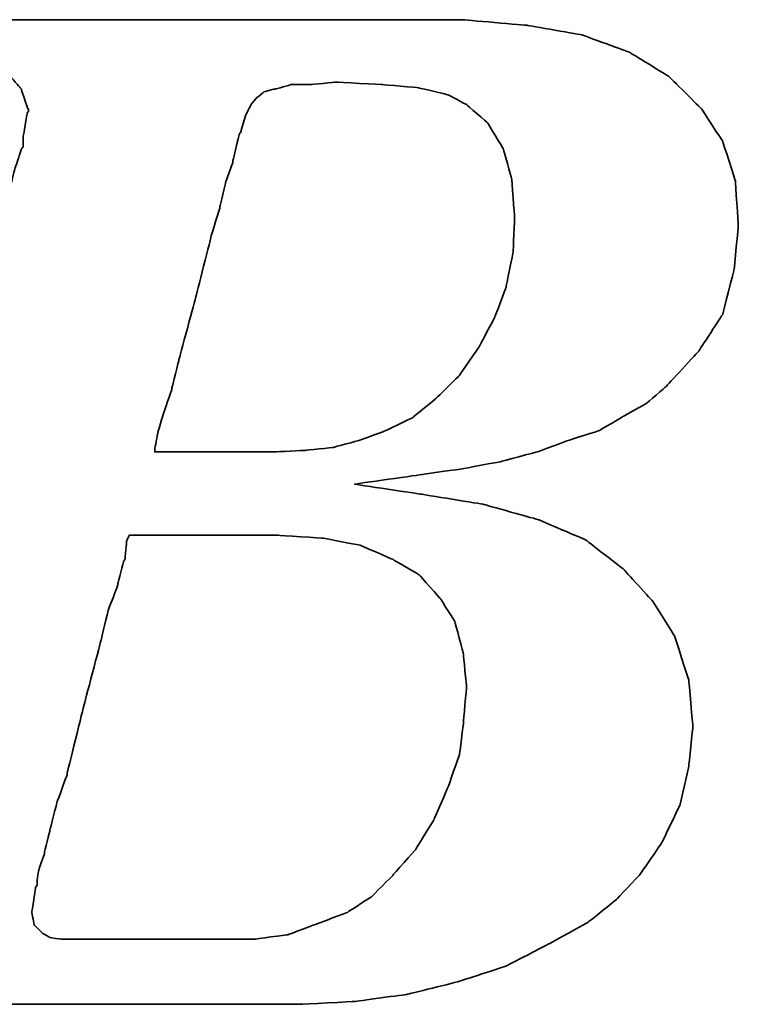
# Model space of a CAD drawing. Header units: millimetres. Extents: x -212 to 3135, y -1694 to 860.
# Tile 28 of 256: x 55.54 to 58.55, y -1667.27 to -1663.16. Entities that reach past the tile are written whole.
import ezdxf

# ---------------------------------------------------------------- set-up
doc = ezdxf.new("R2010")
doc.units = ezdxf.units.MM
doc.layers.add('DIM', color=4, linetype='CONTINUOUS')
doc.layers.add('layer 1', color=7, linetype='CONTINUOUS')

# ---------------------------------------------------------------- blocks, each defined once
blk = doc.blocks.new('TBI MOTION logo(完整正式版)')
at = {"layer": 'layer 1', "color": 22, "lineweight": 35}
for points, knots in [([(-64.65375, -6.86375), (-64.65375, -6.86375), (-64.84375, -7.29625), (-64.84375, -7.29625), (-64.84375, -7.29625), (-64.84375, -7.29625), (-64.86875, -7.34375), (-64.86875, -7.34375), (-64.86875, -7.34375), (-64.86875, -7.34375), (-64.86875, -7.36875), (-64.86875, -7.36875), (-64.86875, -7.36875), (-64.86875, -7.36875), (-65.15375, -7.65375), (-65.15375, -7.65375), (-65.15375, -7.65375), (-65.15375, -7.65375), (-65.17875, -7.65375), (-65.17875, -7.65375), (-65.17875, -7.65375), (-65.17875, -7.65375), (-65.20375, -7.67875), (-65.20375, -7.67875), (-65.20375, -7.67875), (-65.20375, -7.67875), (-65.58875, -7.87125), (-65.58875, -7.87125), (-65.58875, -7.87125), (-65.58875, -7.87125), (-65.63375, -7.87125), (-65.63375, -7.87125), (-65.63375, -7.87125), (-65.63375, -7.87125), (-65.65875, -7.89375), (-65.65875, -7.89375), (-65.65875, -7.89375), (-65.65875, -7.89375), (-66.09375, -7.94375), (-66.09375, -7.94375), (-66.09375, -7.94375), (-66.09375, -7.94375), (-66.11375, -7.94375), (-66.11375, -7.94375), (-66.11375, -7.94375), (-66.11375, -7.94375), (-66.16375, -7.94375), (-66.16375, -7.94375), (-66.16375, -7.94375), (-66.16375, -7.94375), (-66.30875, -7.94375), (-66.30875, -7.94375), (-66.30875, -7.94375), (-66.30875, -7.94375), (-66.69375, -7.94375), (-66.69375, -7.94375), (-66.69375, -7.94375), (-66.69375, -7.94375), (-67.07375, -7.94375), (-67.07375, -7.94375), (-67.07375, -7.94375), (-67.07375, -7.94375), (-67.12375, -7.94375), (-67.12375, -7.94375), (-67.12375, -7.94375), (-67.12375, -7.94375), (-67.12375, -7.96625), (-67.12375, -7.96625), (-67.12375, -7.96625), (-67.12375, -7.96625), (-67.14875, -7.99125), (-67.14875, -7.99125), (-67.14875, -7.99125), (-67.14875, -7.99125), (-67.24375, -8.34875), (-67.24375, -8.34875), (-67.24375, -8.34875), (-67.24375, -8.34875), (-67.31375, -8.68625), (-67.31375, -8.68625), (-67.31375, -8.68625), (-67.31375, -8.68625), (-67.26875, -8.68625), (-67.26875, -8.68625), (-67.26875, -8.68625), (-67.26875, -8.68625), (-67.07375, -8.68625), (-67.07375, -8.68625), (-67.07375, -8.68625), (-67.07375, -8.68625), (-66.54875, -8.68625), (-66.54875, -8.68625), (-66.54875, -8.68625), (-66.54875, -8.68625), (-65.82625, -8.68625), (-65.82625, -8.68625), (-65.82625, -8.68625), (-65.82625, -8.68625), (-65.01375, -8.68625), (-65.01375, -8.68625), (-65.01375, -8.68625), (-65.01375, -8.68625), (-64.05375, -8.68625), (-64.05375, -8.68625), (-64.05375, -8.68625), (-64.05375, -8.68625), (-62.08375, -8.68625), (-62.08375, -8.68625), (-62.08375, -8.68625), (-62.08375, -8.68625), (-60.06875, -8.68625), (-60.06875, -8.68625), (-60.06875, -8.68625), (-60.06875, -8.68625), (-59.10875, -8.68625), (-59.10875, -8.68625), (-59.10875, -8.68625), (-59.10875, -8.68625), (-58.29375, -8.68625), (-58.29375, -8.68625), (-58.29375, -8.68625), (-58.29375, -8.68625), (-57.57375, -8.68625), (-57.57375, -8.68625), (-57.57375, -8.68625), (-57.57375, -8.68625), (-57.04875, -8.68625), (-57.04875, -8.68625), (-57.04875, -8.68625), (-57.04875, -8.68625), (-56.85375, -8.68625), (-56.85375, -8.68625), (-56.85375, -8.68625), (-56.85375, -8.68625), (-56.70875, -8.68625), (-56.70875, -8.68625), (-56.70875, -8.68625), (-56.70875, -8.68625), (-56.61375, -8.68625), (-56.61375, -8.68625), (-56.61375, -8.68625), (-56.61375, -8.68625), (-56.56875, -8.68625), (-56.56875, -8.68625), (-56.56875, -8.68625), (-56.56875, -8.68625), (-55.65375, -8.63875), (-55.65375, -8.63875), (-55.65375, -8.63875), (-55.65375, -8.63875), (-54.76875, -8.51875), (-54.76875, -8.51875), (-54.76875, -8.51875), (-54.76875, -8.51875), (-53.90375, -8.30375), (-53.90375, -8.30375), (-53.90375, -8.30375), (-53.90375, -8.30375), (-53.08875, -8.03875), (-53.08875, -8.03875), (-53.08875, -8.03875), (-53.08875, -8.03875), (-52.34375, -7.65375), (-52.34375, -7.65375), (-52.34375, -7.65375), (-52.34375, -7.65375), (-51.69875, -7.29625), (-51.69875, -7.29625), (-51.69875, -7.29625), (-51.69875, -7.29625), (-51.21875, -6.91125), (-51.21875, -6.91125), (-51.21875, -6.91125), (-51.21875, -6.91125), (-50.83375, -6.50375), (-50.83375, -6.50375), (-50.83375, -6.50375), (-50.83375, -6.50375), (-50.44875, -5.94875), (-50.44875, -5.94875), (-50.44875, -5.94875), (-50.44875, -5.94875), (-50.13875, -5.30375), (-50.13875, -5.30375), (-50.13875, -5.30375), (-50.13875, -5.30375), (-49.99375, -4.65375), (-49.99375, -4.65375), (-49.99375, -4.65375), (-49.99375, -4.65375), (-49.92375, -3.98375), (-49.92375, -3.98375), (-49.92375, -3.98375), (-49.92375, -3.98375), (-49.99375, -3.19374), (-49.99375, -3.19374), (-49.99375, -3.19374), (-49.99375, -3.19374), (-50.23374, -2.44874), (-50.23374, -2.44874), (-50.23374, -2.44874), (-50.23374, -2.44874), (-50.59375, -1.87374), (-50.59375, -1.87374), (-50.59375, -1.87374), (-50.59375, -1.87374), (-51.09875, -1.31874), (-51.09875, -1.31874), (-51.09875, -1.31874), (-51.09875, -1.31874), (-51.74375, -0.81875), (-51.74375, -0.81875), (-51.74375, -0.81875), (-51.74375, -0.81875), (-52.53875, -0.48125), (-52.53875, -0.48125), (-52.53875, -0.48125), (-52.53875, -0.48125), (-53.47375, -0.21875), (-53.47375, -0.21875), (-53.47375, -0.21875), (-53.47375, -0.21875), (-54.52875, -0.04874), (-54.52875, -0.04874), (-54.52875, -0.04874), (-54.52875, -0.04874), (-55.65375, 0.12125), (-55.65375, 0.12125), (-55.65375, 0.12125), (-55.65375, 0.12125), (-54.50375, 0.28624), (-54.50375, 0.28624), (-54.50375, 0.28624), (-54.50375, 0.28624), (-53.83375, 0.38124), (-53.83375, 0.38124), (-53.83375, 0.38124), (-53.83375, 0.38124), (-53.18375, 0.50125), (-53.18375, 0.50125), (-53.18375, 0.50125), (-53.18375, 0.50125), (-52.55875, 0.66874), (-52.55875, 0.66874), (-52.55875, 0.66874), (-52.55875, 0.66874), (-52.03375, 0.86124), (-52.03375, 0.86124), (-52.03375, 0.86124), (-52.03375, 0.86124), (-51.50374, 1.03124), (-51.50374, 1.03124), (-51.50374, 1.03124), (-51.50374, 1.03124), (-51.09875, 1.27125), (-51.09875, 1.27125), (-51.09875, 1.27125), (-51.09875, 1.27125), (-50.71375, 1.48624), (-50.71375, 1.48624), (-50.71375, 1.48624), (-50.71375, 1.48624), (-50.37625, 1.77625), (-50.37625, 1.77625), (-50.37625, 1.77625), (-50.37625, 1.77625), (-49.82375, 2.37625), (-49.82375, 2.37625), (-49.82375, 2.37625), (-49.82375, 2.37625), (-49.41875, 2.99625), (-49.41875, 2.99625), (-49.41875, 2.99625), (-49.41875, 2.99625), (-49.22375, 3.76625), (-49.22375, 3.76625), (-49.22375, 3.76625), (-49.22375, 3.76625), (-49.15375, 4.50874), (-49.15375, 4.50874), (-49.15375, 4.50874), (-49.15375, 4.50874), (-49.20375, 5.25125), (-49.20375, 5.25125), (-49.20375, 5.25125), (-49.20375, 5.25125), (-49.41875, 5.92625), (-49.41875, 5.92625), (-49.41875, 5.92625), (-49.41875, 5.92625), (-49.77875, 6.47625), (-49.77875, 6.47625), (-49.77875, 6.47625), (-49.77875, 6.47625), (-50.33125, 7.02624), (-50.33125, 7.02624), (-50.33125, 7.02624), (-50.33125, 7.02624), (-51.00125, 7.43625), (-51.00125, 7.43625), (-51.00125, 7.43625), (-51.00125, 7.43625), (-51.79375, 7.72625), (-51.79375, 7.72625), (-51.79375, 7.72625), (-51.79375, 7.72625), (-52.72875, 7.89124), (-52.72875, 7.89124), (-52.72875, 7.89124), (-52.72875, 7.89124), (-53.83375, 7.98625), (-53.83375, 7.98625), (-53.83375, 7.98625), (-53.83375, 7.98625), (-53.92875, 7.98625), (-53.92875, 7.98625), (-53.92875, 7.98625), (-53.92875, 7.98625), (-54.26375, 7.98625), (-54.26375, 7.98625), (-54.26375, 7.98625), (-54.26375, 7.98625), (-54.74375, 7.98625), (-54.74375, 7.98625), (-54.74375, 7.98625), (-54.74375, 7.98625), (-55.36875, 7.98625), (-55.36875, 7.98625), (-55.36875, 7.98625), (-55.36875, 7.98625), (-56.13375, 7.98625), (-56.13375, 7.98625), (-56.13375, 7.98625), (-56.13375, 7.98625), (-56.94875, 7.98625), (-56.94875, 7.98625), (-56.94875, 7.98625), (-56.94875, 7.98625), (-58.77625, 7.98625), (-58.77625, 7.98625), (-58.77625, 7.98625), (-58.77625, 7.98625), (-60.59875, 7.98625), (-60.59875, 7.98625), (-60.59875, 7.98625), (-60.59875, 7.98625), (-61.41375, 7.98625), (-61.41375, 7.98625), (-61.41375, 7.98625), (-61.41375, 7.98625), (-62.17875, 7.98625), (-62.17875, 7.98625), (-62.17875, 7.98625), (-62.17875, 7.98625), (-62.80375, 7.98625), (-62.80375, 7.98625), (-62.80375, 7.98625), (-62.80375, 7.98625), (-63.30625, 7.98625), (-63.30625, 7.98625), (-63.30625, 7.98625), (-63.30625, 7.98625), (-63.57375, 7.98625), (-63.57375, 7.98625), (-63.57375, 7.98625), (-63.57375, 7.98625), (-63.57375, 7.96375), (-63.57375, 7.96375), (-63.57375, 7.96375), (-63.57375, 7.96375), (-63.59875, 7.94125), (-63.59875, 7.94125), (-63.59875, 7.94125), (-63.59875, 7.94125), (-63.69375, 7.55625), (-63.69375, 7.55625), (-63.69375, 7.55625), (-63.69375, 7.55625), (-63.76375, 7.24624), (-63.76375, 7.24624), (-63.76375, 7.24624), (-63.76375, 7.24624), (-63.23875, 7.24624), (-63.23875, 7.24624), (-63.23875, 7.24624), (-63.23875, 7.24624), (-62.75875, 7.24624), (-62.75875, 7.24624), (-62.75875, 7.24624), (-62.75875, 7.24624), (-62.61125, 7.24624), (-62.61125, 7.24624), (-62.61125, 7.24624), (-62.61125, 7.24624), (-62.56625, 7.24624), (-62.56625, 7.24624), (-62.56625, 7.24624), (-62.56625, 7.24624), (-62.22875, 7.24624), (-62.22875, 7.24624), (-62.22875, 7.24624), (-62.22875, 7.24624), (-62.20375, 7.24624), (-62.20375, 7.24624), (-62.20375, 7.24624), (-62.20375, 7.24624), (-62.17875, 7.21875), (-62.17875, 7.21875), (-62.17875, 7.21875), (-62.17875, 7.21875), (-61.96375, 7.17125), (-61.96375, 7.17125), (-61.96375, 7.17125), (-61.96375, 7.17125), (-61.72375, 7.12624), (-61.72375, 7.12624), (-61.72375, 7.12624), (-61.72375, 7.12624), (-61.70375, 7.12624), (-61.70375, 7.12624), (-61.70375, 7.12624), (-61.70375, 7.12624), (-61.55875, 7.07624), (-61.55875, 7.07624), (-61.55875, 7.07624), (-61.55875, 7.07624), (-61.50875, 7.07624), (-61.50875, 7.07624), (-61.50875, 7.07624), (-61.50875, 7.07624), (-61.48375, 7.02624), (-61.48375, 7.02624), (-61.48375, 7.02624), (-61.48375, 7.02624), (-61.31875, 6.83375), (-61.31875, 6.83375), (-61.31875, 6.83375), (-61.31875, 6.83375), (-61.29375, 6.81125), (-61.29375, 6.81125), (-61.29375, 6.81125), (-61.29375, 6.81125), (-61.29375, 6.78625), (-61.29375, 6.78625), (-61.29375, 6.78625), (-61.29375, 6.78625), (-61.19875, 6.50124), (-61.19875, 6.50124), (-61.19875, 6.50124), (-61.19875, 6.50124), (-61.17375, 6.45124), (-61.17375, 6.45124), (-61.17375, 6.45124), (-61.17375, 6.45124), (-61.19875, 6.40625), (-61.19875, 6.40625), (-61.19875, 6.40625), (-61.19875, 6.40625), (-61.26875, 5.99624), (-61.26875, 5.99624), (-61.26875, 5.99624), (-61.26875, 5.99624), (-61.26875, 5.85125), (-61.26875, 5.85125), (-61.26875, 5.85125), (-61.26875, 5.85125), (-61.26875, 5.82625), (-61.26875, 5.82625), (-61.26875, 5.82625), (-61.26875, 5.82625), (-61.29375, 5.80625), (-61.29375, 5.80625), (-61.29375, 5.80625), (-61.29375, 5.80625), (-61.34125, 5.66125), (-61.34125, 5.66125), (-61.34125, 5.66125), (-61.34125, 5.66125), (-61.41375, 5.44625), (-61.41375, 5.44625), (-61.41375, 5.44625), (-61.41375, 5.44625), (-61.48375, 5.15625), (-61.48375, 5.15625), (-61.48375, 5.15625), (-61.48375, 5.15625), (-61.58375, 4.82124), (-61.58375, 4.82124), (-61.58375, 4.82124), (-61.58375, 4.82124), (-61.79875, 4.00375), (-61.79875, 4.00375), (-61.79875, 4.00375), (-61.79875, 4.00375), (-62.05875, 2.99625), (-62.05875, 2.99625), (-62.05875, 2.99625), (-62.05875, 2.99625), (-62.34875, 1.91625), (-62.34875, 1.91625), (-62.34875, 1.91625), (-62.34875, 1.91625), (-62.97375, -0.41124), (-62.97375, -0.41124), (-62.97375, -0.41124), (-62.97375, -0.41124), (-63.59875, -2.75875), (-63.59875, -2.75875), (-63.59875, -2.75875), (-63.59875, -2.75875), (-63.88375, -3.86374), (-63.88375, -3.86374), (-63.88375, -3.86374), (-63.88375, -3.86374), (-64.14875, -4.82374), (-64.14875, -4.82374), (-64.14875, -4.82374), (-64.14875, -4.82374), (-64.36375, -5.64125), (-64.36375, -5.64125), (-64.36375, -5.64125), (-64.36375, -5.64125), (-64.43625, -5.97625), (-64.43625, -5.97625), (-64.43625, -5.97625), (-64.43625, -5.97625), (-64.50875, -6.28625), (-64.50875, -6.28625), (-64.50875, -6.28625), (-64.50875, -6.28625), (-64.50875, -6.30875), (-64.50875, -6.30875), (-64.50875, -6.30875), (-64.50875, -6.30875), (-64.57875, -6.50375), (-64.57875, -6.50375), (-64.57875, -6.50375), (-64.57875, -6.50375), (-64.62875, -6.69625), (-64.62875, -6.69625), (-64.62875, -6.69625), (-64.62875, -6.69625), (-64.62875, -6.76875), (-64.62875, -6.76875), (-64.62875, -6.76875), (-64.62875, -6.76875), (-64.62875, -6.81375), (-64.62875, -6.81375), (-64.62875, -6.81375), (-64.62875, -6.81375), (-64.62875, -6.83875), (-64.62875, -6.83875), (-64.62875, -6.83875), (-64.62875, -6.83875), (-64.65375, -6.86375), (-64.65375, -6.86375)], [0, 0, 0, 0, 0.00719424, 0.00719424, 0.00719424, 0.00719425, 0.01438849, 0.01438849, 0.01438849, 0.0143885, 0.02158273, 0.02158273, 0.02158273, 0.02158274, 0.02877698, 0.02877698, 0.02877698, 0.02877699, 0.03597122, 0.03597122, 0.03597122, 0.03597123, 0.04316547, 0.04316547, 0.04316547, 0.04316548, 0.05035971, 0.05035971, 0.05035971, 0.05035972, 0.05755396, 0.05755396, 0.05755396, 0.05755397, 0.0647482, 0.0647482, 0.0647482, 0.06474821, 0.07194245, 0.07194245, 0.07194245, 0.07194246, 0.07913669, 0.07913669, 0.07913669, 0.0791367, 0.08633094, 0.08633094, 0.08633094, 0.08633095, 0.09352518, 0.09352518, 0.09352518, 0.09352519, 0.10071942, 0.10071942, 0.10071942, 0.10071943, 0.10791367, 0.10791367, 0.10791367, 0.10791368, 0.11510791, 0.11510791, 0.11510791, 0.11510792, 0.12230216, 0.12230216, 0.12230216, 0.12230217, 0.1294964, 0.1294964, 0.1294964, 0.12949641, 0.13669065, 0.13669065, 0.13669065, 0.13669066, 0.14388489, 0.14388489, 0.14388489, 0.1438849, 0.15107914, 0.15107914, 0.15107914, 0.15107915, 0.15827338, 0.15827338, 0.15827338, 0.15827339, 0.16546763, 0.16546763, 0.16546763, 0.16546764, 0.17266187, 0.17266187, 0.17266187, 0.17266188, 0.17985612, 0.17985612, 0.17985612, 0.17985613, 0.18705036, 0.18705036, 0.18705036, 0.18705037, 0.1942446, 0.1942446, 0.1942446, 0.19424461, 0.20143885, 0.20143885, 0.20143885, 0.20143886, 0.20863309, 0.20863309, 0.20863309, 0.2086331, 0.21582734, 0.21582734, 0.21582734, 0.21582735, 0.22302158, 0.22302158, 0.22302158, 0.22302159, 0.23021583, 0.23021583, 0.23021583, 0.23021584, 0.23741007, 0.23741007, 0.23741007, 0.23741008, 0.24460432, 0.24460432, 0.24460432, 0.24460433, 0.25179856, 0.25179856, 0.25179856, 0.25179857, 0.25899281, 0.25899281, 0.25899281, 0.25899282, 0.26618705, 0.26618705, 0.26618705, 0.26618706, 0.27338129, 0.27338129, 0.27338129, 0.2733813, 0.28057554, 0.28057554, 0.28057554, 0.28057555, 0.28776978, 0.28776978, 0.28776978, 0.28776979, 0.29496403, 0.29496403, 0.29496403, 0.29496404, 0.30215827, 0.30215827, 0.30215827, 0.30215828, 0.30935252, 0.30935252, 0.30935252, 0.30935253, 0.31654676, 0.31654676, 0.31654676, 0.31654677, 0.32374101, 0.32374101, 0.32374101, 0.32374102, 0.33093525, 0.33093525, 0.33093525, 0.33093526, 0.3381295, 0.3381295, 0.3381295, 0.33812951, 0.34532374, 0.34532374, 0.34532374, 0.34532375, 0.35251799, 0.35251799, 0.35251799, 0.352518, 0.35971223, 0.35971223, 0.35971223, 0.35971224, 0.36690647, 0.36690647, 0.36690647, 0.36690648, 0.37410072, 0.37410072, 0.37410072, 0.37410073, 0.38129496, 0.38129496, 0.38129496, 0.38129497, 0.38848921, 0.38848921, 0.38848921, 0.38848922, 0.39568345, 0.39568345, 0.39568345, 0.39568346, 0.4028777, 0.4028777, 0.4028777, 0.40287771, 0.41007194, 0.41007194, 0.41007194, 0.41007195, 0.41726619, 0.41726619, 0.41726619, 0.4172662, 0.42446043, 0.42446043, 0.42446043, 0.42446044, 0.43165468, 0.43165468, 0.43165468, 0.43165469, 0.43884892, 0.43884892, 0.43884892, 0.43884893, 0.44604317, 0.44604317, 0.44604317, 0.44604318, 0.45323741, 0.45323741, 0.45323741, 0.45323742, 0.46043165, 0.46043165, 0.46043165, 0.46043166, 0.4676259, 0.4676259, 0.4676259, 0.46762591, 0.47482014, 0.47482014, 0.47482014, 0.47482015, 0.48201439, 0.48201439, 0.48201439, 0.4820144, 0.48920863, 0.48920863, 0.48920863, 0.48920864, 0.49640288, 0.49640288, 0.49640288, 0.49640289, 0.50359712, 0.50359712, 0.50359712, 0.50359713, 0.51079137, 0.51079137, 0.51079137, 0.51079138, 0.51798561, 0.51798561, 0.51798561, 0.51798562, 0.52517986, 0.52517986, 0.52517986, 0.52517987, 0.5323741, 0.5323741, 0.5323741, 0.53237411, 0.53956835, 0.53956835, 0.53956835, 0.53956836, 0.54676259, 0.54676259, 0.54676259, 0.5467626, 0.55395683, 0.55395683, 0.55395683, 0.55395684, 0.56115108, 0.56115108, 0.56115108, 0.56115109, 0.56834532, 0.56834532, 0.56834532, 0.56834533, 0.57553957, 0.57553957, 0.57553957, 0.57553958, 0.58273381, 0.58273381, 0.58273381, 0.58273382, 0.58992806, 0.58992806, 0.58992806, 0.58992807, 0.5971223, 0.5971223, 0.5971223, 0.59712231, 0.60431655, 0.60431655, 0.60431655, 0.60431656, 0.61151079, 0.61151079, 0.61151079, 0.6115108, 0.61870504, 0.61870504, 0.61870504, 0.61870505, 0.62589928, 0.62589928, 0.62589928, 0.62589929, 0.63309353, 0.63309353, 0.63309353, 0.63309354, 0.64028777, 0.64028777, 0.64028777, 0.64028778, 0.64748201, 0.64748201, 0.64748201, 0.64748202, 0.65467626, 0.65467626, 0.65467626, 0.65467627, 0.6618705, 0.6618705, 0.6618705, 0.66187051, 0.66906475, 0.66906475, 0.66906475, 0.66906476, 0.67625899, 0.67625899, 0.67625899, 0.676259, 0.68345324, 0.68345324, 0.68345324, 0.68345325, 0.69064748, 0.69064748, 0.69064748, 0.69064749, 0.69784173, 0.69784173, 0.69784173, 0.69784174, 0.70503597, 0.70503597, 0.70503597, 0.70503598, 0.71223022, 0.71223022, 0.71223022, 0.71223023, 0.71942446, 0.71942446, 0.71942446, 0.71942447, 0.72661871, 0.72661871, 0.72661871, 0.72661872, 0.73381295, 0.73381295, 0.73381295, 0.73381296, 0.74100719, 0.74100719, 0.74100719, 0.7410072, 0.74820144, 0.74820144, 0.74820144, 0.74820145, 0.75539568, 0.75539568, 0.75539568, 0.75539569, 0.76258993, 0.76258993, 0.76258993, 0.76258994, 0.76978417, 0.76978417, 0.76978417, 0.76978418, 0.77697842, 0.77697842, 0.77697842, 0.77697843, 0.78417266, 0.78417266, 0.78417266, 0.78417267, 0.79136691, 0.79136691, 0.79136691, 0.79136692, 0.79856115, 0.79856115, 0.79856115, 0.79856116, 0.8057554, 0.8057554, 0.8057554, 0.80575541, 0.81294964, 0.81294964, 0.81294964, 0.81294965, 0.82014388, 0.82014388, 0.82014388, 0.82014389, 0.82733813, 0.82733813, 0.82733813, 0.82733814, 0.83453237, 0.83453237, 0.83453237, 0.83453238, 0.84172662, 0.84172662, 0.84172662, 0.84172663, 0.84892086, 0.84892086, 0.84892086, 0.84892087, 0.85611511, 0.85611511, 0.85611511, 0.85611512, 0.86330935, 0.86330935, 0.86330935, 0.86330936, 0.8705036, 0.8705036, 0.8705036, 0.87050361, 0.87769784, 0.87769784, 0.87769784, 0.87769785, 0.88489209, 0.88489209, 0.88489209, 0.8848921, 0.89208633, 0.89208633, 0.89208633, 0.89208634, 0.89928058, 0.89928058, 0.89928058, 0.89928059, 0.90647482, 0.90647482, 0.90647482, 0.90647483, 0.91366906, 0.91366906, 0.91366906, 0.91366907, 0.92086331, 0.92086331, 0.92086331, 0.92086332, 0.92805755, 0.92805755, 0.92805755, 0.92805756, 0.9352518, 0.9352518, 0.9352518, 0.93525181, 0.94244604, 0.94244604, 0.94244604, 0.94244605, 0.94964029, 0.94964029, 0.94964029, 0.9496403, 0.95683453, 0.95683453, 0.95683453, 0.95683454, 0.96402878, 0.96402878, 0.96402878, 0.96402879, 0.97122302, 0.97122302, 0.97122302, 0.97122303, 0.97841727, 0.97841727, 0.97841727, 0.97841728, 0.98561151, 0.98561151, 0.98561151, 0.98561152, 0.99280576, 0.99280576, 0.99280576, 0.99280577, 1, 1, 1, 1]), ([(-57.50375, 6.35625), (-57.50375, 6.35625), (-57.57375, 6.11625), (-57.57375, 6.11625), (-57.57375, 6.11625), (-57.57375, 6.11625), (-57.57375, 6.09125), (-57.57375, 6.09125), (-57.57375, 6.09125), (-57.57375, 6.09125), (-57.59875, 6.06625), (-57.59875, 6.06625), (-57.59875, 6.06625), (-57.59875, 6.06625), (-57.64875, 5.87625), (-57.64875, 5.87625), (-57.64875, 5.87625), (-57.64875, 5.87625), (-57.71875, 5.58875), (-57.71875, 5.58875), (-57.71875, 5.58875), (-57.71875, 5.58875), (-57.71875, 5.56625), (-57.71875, 5.56625), (-57.71875, 5.56625), (-57.71875, 5.56625), (-57.83875, 5.23125), (-57.83875, 5.23125), (-57.83875, 5.23125), (-57.83875, 5.23125), (-57.93625, 4.82124), (-57.93625, 4.82124), (-57.93625, 4.82124), (-57.93625, 4.82124), (-57.93625, 4.79624), (-57.93625, 4.79624), (-57.93625, 4.79624), (-57.93625, 4.79624), (-58.07875, 4.34125), (-58.07875, 4.34125), (-58.07875, 4.34125), (-58.07875, 4.34125), (-58.34375, 3.28625), (-58.34375, 3.28625), (-58.34375, 3.28625), (-58.34375, 3.28625), (-58.62875, 2.23124), (-58.62875, 2.23124), (-58.62875, 2.23124), (-58.62875, 2.23124), (-58.74875, 1.75125), (-58.74875, 1.75125), (-58.74875, 1.75125), (-58.74875, 1.75125), (-58.74875, 1.72625), (-58.74875, 1.72625), (-58.74875, 1.72625), (-58.74875, 1.72625), (-58.89375, 1.31625), (-58.89375, 1.31625), (-58.89375, 1.31625), (-58.89375, 1.31625), (-58.98875, 0.98124), (-58.98875, 0.98124), (-58.98875, 0.98124), (-58.98875, 0.98124), (-59.03875, 0.71625), (-59.03875, 0.71625), (-59.03875, 0.71625), (-59.03875, 0.71625), (-59.03875, 0.66874), (-59.03875, 0.66874), (-59.03875, 0.66874), (-59.03875, 0.66874), (-58.91875, 0.66874), (-58.91875, 0.66874), (-58.91875, 0.66874), (-58.91875, 0.66874), (-58.53375, 0.66874), (-58.53375, 0.66874), (-58.53375, 0.66874), (-58.53375, 0.66874), (-58.10375, 0.66874), (-58.10375, 0.66874), (-58.10375, 0.66874), (-58.10375, 0.66874), (-57.66875, 0.66874), (-57.66875, 0.66874), (-57.66875, 0.66874), (-57.66875, 0.66874), (-57.33375, 0.66874), (-57.33375, 0.66874), (-57.33375, 0.66874), (-57.33375, 0.66874), (-57.09375, 0.66874), (-57.09375, 0.66874), (-57.09375, 0.66874), (-57.09375, 0.66874), (-56.99875, 0.66874), (-56.99875, 0.66874), (-56.99875, 0.66874), (-56.99875, 0.66874), (-56.49375, 0.69374), (-56.49375, 0.69374), (-56.49375, 0.69374), (-56.49375, 0.69374), (-56.01375, 0.74374), (-56.01375, 0.74374), (-56.01375, 0.74374), (-56.01375, 0.74374), (-55.58375, 0.86124), (-55.58375, 0.86124), (-55.58375, 0.86124), (-55.58375, 0.86124), (-55.17375, 1.00624), (-55.17375, 1.00624), (-55.17375, 1.00624), (-55.17375, 1.00624), (-54.67375, 1.24625), (-54.67375, 1.24625), (-54.67375, 1.24625), (-54.67375, 1.24625), (-54.26375, 1.58124), (-54.26375, 1.58124), (-54.26375, 1.58124), (-54.26375, 1.58124), (-53.87875, 1.96374), (-53.87875, 1.96374), (-53.87875, 1.96374), (-53.87875, 1.96374), (-53.54375, 2.44625), (-53.54375, 2.44625), (-53.54375, 2.44625), (-53.54375, 2.44625), (-53.27875, 2.95125), (-53.27875, 2.95125), (-53.27875, 2.95125), (-53.27875, 2.95125), (-53.08875, 3.45124), (-53.08875, 3.45124), (-53.08875, 3.45124), (-53.08875, 3.45124), (-52.96875, 4.05124), (-52.96875, 4.05124), (-52.96875, 4.05124), (-52.96875, 4.05124), (-52.94375, 4.65125), (-52.94375, 4.65125), (-52.94375, 4.65125), (-52.94375, 4.65125), (-52.99375, 5.30125), (-52.99375, 5.30125), (-52.99375, 5.30125), (-52.99375, 5.30125), (-53.13875, 5.80625), (-53.13875, 5.80625), (-53.13875, 5.80625), (-53.13875, 5.80625), (-53.39875, 6.23625), (-53.39875, 6.23625), (-53.39875, 6.23625), (-53.39875, 6.23625), (-53.75875, 6.54875), (-53.75875, 6.54875), (-53.75875, 6.54875), (-53.75875, 6.54875), (-54.07375, 6.71625), (-54.07375, 6.71625), (-54.07375, 6.71625), (-54.07375, 6.71625), (-54.57375, 6.83375), (-54.57375, 6.83375), (-54.57375, 6.83375), (-54.57375, 6.83375), (-55.17375, 6.88625), (-55.17375, 6.88625), (-55.17375, 6.88625), (-55.17375, 6.88625), (-55.96875, 6.93125), (-55.96875, 6.93125), (-55.96875, 6.93125), (-55.96875, 6.93125), (-56.39875, 6.88625), (-56.39875, 6.88625), (-56.39875, 6.88625), (-56.39875, 6.88625), (-56.42125, 6.88625), (-56.42125, 6.88625), (-56.42125, 6.88625), (-56.42125, 6.88625), (-56.73375, 6.88625), (-56.73375, 6.88625), (-56.73375, 6.88625), (-56.73375, 6.88625), (-56.99875, 6.81125), (-56.99875, 6.81125), (-56.99875, 6.81125), (-56.99875, 6.81125), (-57.02375, 6.81125), (-57.02375, 6.81125), (-57.02375, 6.81125), (-57.02375, 6.81125), (-57.18875, 6.76625), (-57.18875, 6.76625), (-57.18875, 6.76625), (-57.18875, 6.76625), (-57.30875, 6.66625), (-57.30875, 6.66625), (-57.30875, 6.66625), (-57.30875, 6.66625), (-57.40875, 6.54875), (-57.40875, 6.54875), (-57.40875, 6.54875), (-57.40875, 6.54875), (-57.50375, 6.35625), (-57.50375, 6.35625)], [0, 0, 0, 0, 0.01851852, 0.01851852, 0.01851852, 0.01851853, 0.03703704, 0.03703704, 0.03703704, 0.03703705, 0.05555556, 0.05555556, 0.05555556, 0.05555557, 0.07407407, 0.07407407, 0.07407407, 0.07407408, 0.09259259, 0.09259259, 0.09259259, 0.0925926, 0.11111111, 0.11111111, 0.11111111, 0.11111112, 0.12962963, 0.12962963, 0.12962963, 0.12962964, 0.14814815, 0.14814815, 0.14814815, 0.14814816, 0.16666667, 0.16666667, 0.16666667, 0.16666668, 0.18518519, 0.18518519, 0.18518519, 0.1851852, 0.2037037, 0.2037037, 0.2037037, 0.20370371, 0.22222222, 0.22222222, 0.22222222, 0.22222223, 0.24074074, 0.24074074, 0.24074074, 0.24074075, 0.25925926, 0.25925926, 0.25925926, 0.25925927, 0.27777778, 0.27777778, 0.27777778, 0.27777779, 0.2962963, 0.2962963, 0.2962963, 0.29629631, 0.31481481, 0.31481481, 0.31481481, 0.31481482, 0.33333333, 0.33333333, 0.33333333, 0.33333334, 0.35185185, 0.35185185, 0.35185185, 0.35185186, 0.37037037, 0.37037037, 0.37037037, 0.37037038, 0.38888889, 0.38888889, 0.38888889, 0.3888889, 0.40740741, 0.40740741, 0.40740741, 0.40740742, 0.42592593, 0.42592593, 0.42592593, 0.42592594, 0.44444444, 0.44444444, 0.44444444, 0.44444445, 0.46296296, 0.46296296, 0.46296296, 0.46296297, 0.48148148, 0.48148148, 0.48148148, 0.48148149, 0.5, 0.5, 0.5, 0.50000001, 0.51851852, 0.51851852, 0.51851852, 0.51851853, 0.53703704, 0.53703704, 0.53703704, 0.53703705, 0.55555556, 0.55555556, 0.55555556, 0.55555557, 0.57407407, 0.57407407, 0.57407407, 0.57407408, 0.59259259, 0.59259259, 0.59259259, 0.5925926, 0.61111111, 0.61111111, 0.61111111, 0.61111112, 0.62962963, 0.62962963, 0.62962963, 0.62962964, 0.64814815, 0.64814815, 0.64814815, 0.64814816, 0.66666667, 0.66666667, 0.66666667, 0.66666668, 0.68518519, 0.68518519, 0.68518519, 0.6851852, 0.7037037, 0.7037037, 0.7037037, 0.70370371, 0.72222222, 0.72222222, 0.72222222, 0.72222223, 0.74074074, 0.74074074, 0.74074074, 0.74074075, 0.75925926, 0.75925926, 0.75925926, 0.75925927, 0.77777778, 0.77777778, 0.77777778, 0.77777779, 0.7962963, 0.7962963, 0.7962963, 0.79629631, 0.81481481, 0.81481481, 0.81481481, 0.81481482, 0.83333333, 0.83333333, 0.83333333, 0.83333334, 0.85185185, 0.85185185, 0.85185185, 0.85185186, 0.87037037, 0.87037037, 0.87037037, 0.87037038, 0.88888889, 0.88888889, 0.88888889, 0.8888889, 0.90740741, 0.90740741, 0.90740741, 0.90740742, 0.92592593, 0.92592593, 0.92592593, 0.92592594, 0.94444444, 0.94444444, 0.94444444, 0.94444445, 0.96296296, 0.96296296, 0.96296296, 0.96296297, 0.98148148, 0.98148148, 0.98148148, 0.98148149, 1, 1, 1, 1]), ([(-61.03125, -6.57375), (-61.03125, -6.57375), (-61.03125, -6.67125), (-61.03125, -6.67125), (-61.03125, -6.67125), (-61.03125, -6.67125), (-61.05375, -6.69625), (-61.05375, -6.69625), (-61.05375, -6.69625), (-61.05375, -6.69625), (-61.12375, -7.12875), (-61.12375, -7.12875), (-61.12375, -7.12875), (-61.12375, -7.12875), (-61.07875, -7.34375), (-61.07875, -7.34375), (-61.07875, -7.34375), (-61.07875, -7.34375), (-60.93375, -7.48875), (-60.93375, -7.48875), (-60.93375, -7.48875), (-60.93375, -7.48875), (-60.81375, -7.55625), (-60.81375, -7.55625), (-60.81375, -7.55625), (-60.81375, -7.55625), (-60.62375, -7.58375), (-60.62375, -7.58375), (-60.62375, -7.58375), (-60.62375, -7.58375), (-60.30875, -7.58375), (-60.30875, -7.58375), (-60.30875, -7.58375), (-60.30875, -7.58375), (-59.97375, -7.58375), (-59.97375, -7.58375), (-59.97375, -7.58375), (-59.97375, -7.58375), (-59.87875, -7.58375), (-59.87875, -7.58375), (-59.87875, -7.58375), (-59.87875, -7.58375), (-59.63625, -7.58375), (-59.63625, -7.58375), (-59.63625, -7.58375), (-59.63625, -7.58375), (-58.96875, -7.58375), (-58.96875, -7.58375), (-58.96875, -7.58375), (-58.96875, -7.58375), (-58.29375, -7.58375), (-58.29375, -7.58375), (-58.29375, -7.58375), (-58.29375, -7.58375), (-58.05375, -7.58375), (-58.05375, -7.58375), (-58.05375, -7.58375), (-58.05375, -7.58375), (-57.98375, -7.58375), (-57.98375, -7.58375), (-57.98375, -7.58375), (-57.98375, -7.58375), (-57.35875, -7.58375), (-57.35875, -7.58375), (-57.35875, -7.58375), (-57.35875, -7.58375), (-56.78375, -7.50875), (-56.78375, -7.50875), (-56.78375, -7.50875), (-56.78375, -7.50875), (-56.27875, -7.31875), (-56.27875, -7.31875), (-56.27875, -7.31875), (-56.27875, -7.31875), (-55.77375, -7.12875), (-55.77375, -7.12875), (-55.77375, -7.12875), (-55.77375, -7.12875), (-55.36875, -6.86375), (-55.36875, -6.86375), (-55.36875, -6.86375), (-55.36875, -6.86375), (-55.00875, -6.50375), (-55.00875, -6.50375), (-55.00875, -6.50375), (-55.00875, -6.50375), (-54.62375, -6.06875), (-54.62375, -6.06875), (-54.62375, -6.06875), (-54.62375, -6.06875), (-54.31375, -5.56875), (-54.31375, -5.56875), (-54.31375, -5.56875), (-54.31375, -5.56875), (-54.07375, -5.01625), (-54.07375, -5.01625), (-54.07375, -5.01625), (-54.07375, -5.01625), (-53.87875, -4.46374), (-53.87875, -4.46374), (-53.87875, -4.46374), (-53.87875, -4.46374), (-53.80875, -3.91375), (-53.80875, -3.91375), (-53.80875, -3.91375), (-53.80875, -3.91375), (-53.75875, -3.31375), (-53.75875, -3.31375), (-53.75875, -3.31375), (-53.75875, -3.31375), (-53.80875, -2.75875), (-53.80875, -2.75875), (-53.80875, -2.75875), (-53.80875, -2.75875), (-53.95375, -2.20875), (-53.95375, -2.20875), (-53.95375, -2.20875), (-53.95375, -2.20875), (-54.19375, -1.82625), (-54.19375, -1.82625), (-54.19375, -1.82625), (-54.19375, -1.82625), (-54.55375, -1.41875), (-54.55375, -1.41875), (-54.55375, -1.41875), (-54.55375, -1.41875), (-55.00875, -1.15125), (-55.00875, -1.15125), (-55.00875, -1.15125), (-55.00875, -1.15125), (-55.56125, -0.91375), (-55.56125, -0.91375), (-55.56125, -0.91375), (-55.56125, -0.91375), (-56.18125, -0.79375), (-56.18125, -0.79375), (-56.18125, -0.79375), (-56.18125, -0.79375), (-56.94875, -0.74374), (-56.94875, -0.74374), (-56.94875, -0.74374), (-56.94875, -0.74374), (-56.99875, -0.74374), (-56.99875, -0.74374), (-56.99875, -0.74374), (-56.99875, -0.74374), (-57.09375, -0.74374), (-57.09375, -0.74374), (-57.09375, -0.74374), (-57.09375, -0.74374), (-57.38375, -0.74374), (-57.38375, -0.74374), (-57.38375, -0.74374), (-57.38375, -0.74374), (-57.76875, -0.74374), (-57.76875, -0.74374), (-57.76875, -0.74374), (-57.76875, -0.74374), (-58.24625, -0.74374), (-58.24625, -0.74374), (-58.24625, -0.74374), (-58.24625, -0.74374), (-58.72875, -0.74374), (-58.72875, -0.74374), (-58.72875, -0.74374), (-58.72875, -0.74374), (-59.20875, -0.74374), (-59.20875, -0.74374), (-59.20875, -0.74374), (-59.20875, -0.74374), (-59.46875, -0.74374), (-59.46875, -0.74374), (-59.46875, -0.74374), (-59.46875, -0.74374), (-59.51625, -0.83875), (-59.51625, -0.83875), (-59.51625, -0.83875), (-59.51625, -0.83875), (-59.54375, -1.15125), (-59.54375, -1.15125), (-59.54375, -1.15125), (-59.54375, -1.15125), (-59.56375, -1.17874), (-59.56375, -1.17874), (-59.56375, -1.17874), (-59.56375, -1.17874), (-59.66375, -1.55875), (-59.66375, -1.55875), (-59.66375, -1.55875), (-59.66375, -1.55875), (-59.66375, -1.58375), (-59.66375, -1.58375), (-59.66375, -1.58375), (-59.66375, -1.58375), (-59.82875, -2.01874), (-59.82875, -2.01874), (-59.82875, -2.01874), (-59.82875, -2.01874), (-59.94875, -2.52125), (-59.94875, -2.52125), (-59.94875, -2.52125), (-59.94875, -2.52125), (-60.23875, -3.62375), (-60.23875, -3.62375), (-60.23875, -3.62375), (-60.23875, -3.62375), (-60.52375, -4.77624), (-60.52375, -4.77624), (-60.52375, -4.77624), (-60.52375, -4.77624), (-60.52375, -4.79874), (-60.52375, -4.79874), (-60.52375, -4.79874), (-60.52375, -4.79874), (-60.69125, -5.25375), (-60.69125, -5.25375), (-60.69125, -5.25375), (-60.69125, -5.25375), (-60.81375, -5.73625), (-60.81375, -5.73625), (-60.81375, -5.73625), (-60.81375, -5.73625), (-60.90875, -6.11875), (-60.90875, -6.11875), (-60.90875, -6.11875), (-60.90875, -6.11875), (-60.90875, -6.14375), (-60.90875, -6.14375), (-60.90875, -6.14375), (-60.90875, -6.14375), (-61.00375, -6.40875), (-61.00375, -6.40875), (-61.00375, -6.40875), (-61.00375, -6.40875), (-61.03125, -6.57375), (-61.03125, -6.57375)], [0, 0, 0, 0, 0.01694915, 0.01694915, 0.01694915, 0.01694916, 0.03389831, 0.03389831, 0.03389831, 0.03389832, 0.05084746, 0.05084746, 0.05084746, 0.05084747, 0.06779661, 0.06779661, 0.06779661, 0.06779662, 0.08474576, 0.08474576, 0.08474576, 0.08474577, 0.10169492, 0.10169492, 0.10169492, 0.10169493, 0.11864407, 0.11864407, 0.11864407, 0.11864408, 0.13559322, 0.13559322, 0.13559322, 0.13559323, 0.15254237, 0.15254237, 0.15254237, 0.15254238, 0.16949153, 0.16949153, 0.16949153, 0.16949154, 0.18644068, 0.18644068, 0.18644068, 0.18644069, 0.20338983, 0.20338983, 0.20338983, 0.20338984, 0.22033898, 0.22033898, 0.22033898, 0.22033899, 0.23728814, 0.23728814, 0.23728814, 0.23728815, 0.25423729, 0.25423729, 0.25423729, 0.2542373, 0.27118644, 0.27118644, 0.27118644, 0.27118645, 0.28813559, 0.28813559, 0.28813559, 0.2881356, 0.30508475, 0.30508475, 0.30508475, 0.30508476, 0.3220339, 0.3220339, 0.3220339, 0.32203391, 0.33898305, 0.33898305, 0.33898305, 0.33898306, 0.3559322, 0.3559322, 0.3559322, 0.35593221, 0.37288136, 0.37288136, 0.37288136, 0.37288137, 0.38983051, 0.38983051, 0.38983051, 0.38983052, 0.40677966, 0.40677966, 0.40677966, 0.40677967, 0.42372881, 0.42372881, 0.42372881, 0.42372882, 0.44067797, 0.44067797, 0.44067797, 0.44067798, 0.45762712, 0.45762712, 0.45762712, 0.45762713, 0.47457627, 0.47457627, 0.47457627, 0.47457628, 0.49152542, 0.49152542, 0.49152542, 0.49152543, 0.50847458, 0.50847458, 0.50847458, 0.50847459, 0.52542373, 0.52542373, 0.52542373, 0.52542374, 0.54237288, 0.54237288, 0.54237288, 0.54237289, 0.55932203, 0.55932203, 0.55932203, 0.55932204, 0.57627119, 0.57627119, 0.57627119, 0.5762712, 0.59322034, 0.59322034, 0.59322034, 0.59322035, 0.61016949, 0.61016949, 0.61016949, 0.6101695, 0.62711864, 0.62711864, 0.62711864, 0.62711865, 0.6440678, 0.6440678, 0.6440678, 0.64406781, 0.66101695, 0.66101695, 0.66101695, 0.66101696, 0.6779661, 0.6779661, 0.6779661, 0.67796611, 0.69491525, 0.69491525, 0.69491525, 0.69491526, 0.71186441, 0.71186441, 0.71186441, 0.71186442, 0.72881356, 0.72881356, 0.72881356, 0.72881357, 0.74576271, 0.74576271, 0.74576271, 0.74576272, 0.76271186, 0.76271186, 0.76271186, 0.76271187, 0.77966102, 0.77966102, 0.77966102, 0.77966103, 0.79661017, 0.79661017, 0.79661017, 0.79661018, 0.81355932, 0.81355932, 0.81355932, 0.81355933, 0.83050847, 0.83050847, 0.83050847, 0.83050848, 0.84745763, 0.84745763, 0.84745763, 0.84745764, 0.86440678, 0.86440678, 0.86440678, 0.86440679, 0.88135593, 0.88135593, 0.88135593, 0.88135594, 0.89830508, 0.89830508, 0.89830508, 0.89830509, 0.91525424, 0.91525424, 0.91525424, 0.91525425, 0.93220339, 0.93220339, 0.93220339, 0.9322034, 0.94915254, 0.94915254, 0.94915254, 0.94915255, 0.96610169, 0.96610169, 0.96610169, 0.9661017, 0.98305085, 0.98305085, 0.98305085, 0.98305086, 1, 1, 1, 1])]:
    blk.add_open_spline(points, degree=3, knots=knots, dxfattribs=at)

msp = doc.modelspace()

# ---------------------------------------------------------------- block references
at = {"layer": 'DIM', "color": 7, "xscale": 0.246592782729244, "yscale": 0.246592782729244, "zscale": 0.246592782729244}
msp.add_blockref('TBI MOTION logo(完整正式版)', (70.666, -1665.1299), dxfattribs=at)

doc.saveas('drawing.dxf')
